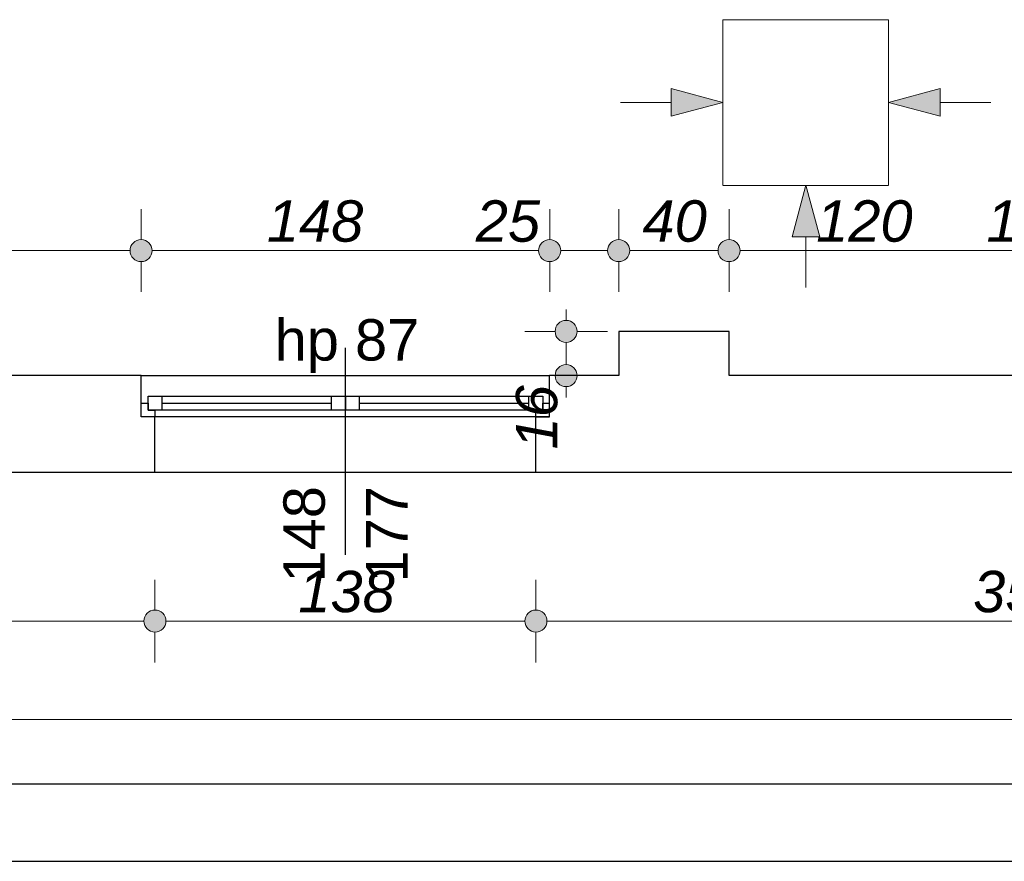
# Model space of a CAD drawing. Header units: millimetres. Extents: x -170998 to -45998, y 10557 to 52557.
# Tile 28 of 92: x -113658 to -110091, y 14639 to 17689. Entities that reach past the tile are written whole.
import ezdxf

# ---------------------------------------------------------------- set-up
doc = ezdxf.new("R2010")
doc.units = ezdxf.units.MM
doc.header["$MEASUREMENT"] = 0
doc.linetypes.add('Wipeout_Contour', pattern=[1000, 0, -1000])
for name, color, linetype in [('Linia', 7, 'Continuous'), ('Obiekt', 7, 'Continuous'), ('Okno', 7, 'Continuous'), ('Strop', 7, 'Continuous'), ('Słup', 7, 'Continuous'), ('Wymiary', 7, 'Continuous'), ('Ściana', 7, 'Continuous')]:
    doc.layers.add(name, color=color, linetype=linetype)
doc.styles.add('Arial', font='txt')
doc.dimstyles.new('GENERATED_STYLE__1', dxfattribs={"dimtxt": 150, "dimasz": 152, "dimexe": 0.18, "dimexo": 0, "dimgap": 0.09, "dimtad": 1, "dimtih": 1, "dimtoh": 1, "dimlfac": 0.1, "dimzin": 0, "dimdsep": 46, "dimtxsty": 'Arial', "dimblk": 'ARROWHEAD_11', "dimblk1": 'ARROWHEAD_11', "dimblk2": 'ARROWHEAD_11', "dimcen": 0.09, "dimclrd": 114, "dimclre": 114, "dimclrt": 114, "dimazin": 0, "dimtfac": 1, "dimtdec": 4, "dimtmove": 0, "dimatfit": 3, "dimfxl": 1, "dimtolj": 1, "dimtzin": 0, "dimarcsym": 0})
doc.dimstyles.new('GENERATED_STYLE__2', dxfattribs={"dimtxt": 150, "dimasz": 152, "dimexe": 0.18, "dimexo": 0, "dimgap": 0.09, "dimtad": 1, "dimlfac": 0.1, "dimzin": 0, "dimdsep": 46, "dimtxsty": 'Arial', "dimblk": 'ARROWHEAD_11', "dimblk1": 'ARROWHEAD_11', "dimblk2": 'ARROWHEAD_11', "dimcen": 0.09, "dimclrd": 114, "dimclre": 114, "dimclrt": 114, "dimazin": 0, "dimtfac": 1, "dimtdec": 4, "dimtmove": 0, "dimatfit": 3, "dimfxl": 1, "dimtolj": 1, "dimtzin": 0, "dimarcsym": 0})

# ---------------------------------------------------------------- blocks, each defined once
blk = doc.blocks.new('*D89')
at = {"layer": 'Wymiary', "linetype": 'Continuous', "lineweight": 13}
for points in [[(-115228, 16852.2), (-115231.1, 16867.5), (-115239.7, 16880.5), (-115252.7, 16889.1), (-115268, 16892.2), (-115283.3, 16889.1), (-115296.3, 16880.5), (-115305, 16867.5), (-115308, 16852.2), (-115305, 16836.9), (-115296.3, 16823.9), (-115283.3, 16815.2), (-115268, 16812.2), (-115252.7, 16815.2), (-115239.7, 16823.9), (-115231.1, 16836.9)], [(-113178, 16852.2), (-113181.1, 16867.5), (-113189.7, 16880.5), (-113202.7, 16889.1), (-113218, 16892.2), (-113233.3, 16889.1), (-113246.3, 16880.5), (-113255, 16867.5), (-113258, 16852.2), (-113255, 16836.9), (-113246.3, 16823.9), (-113233.3, 16815.2), (-113218, 16812.2), (-113202.7, 16815.2), (-113189.7, 16823.9), (-113181.1, 16836.9)]]:
    blk.add_hatch(color=114, dxfattribs=at).paths.add_polyline_path(points)
at = {"layer": 'Wymiary', "color": 114, "lineweight": 13}
for p, q in [((-115268, 16892.2), (-115268, 17002.2)), ((-113218, 16892.2), (-113218, 17002.2)), ((-115228, 16852.2), (-113258, 16852.2)), ((-115268, 16702.2), (-115268, 16812.2)), ((-113218, 16702.2), (-113218, 16812.2))]:
    blk.add_line(p, q, dxfattribs=at)
for centre in [(-115268, 16852.2), (-113218, 16852.2)]:
    blk.add_circle(centre, 40, dxfattribs=at)
at = {"layer": 'Wymiary', "color": 114, "lineweight": 13, "insert": (-114413.8, 16882.2), "char_height": 150, "attachment_point": 7, "style": 'Arial'}
blk.add_mtext('\\A1;{\\fArial|b0|i1|c238|p38;205}', dxfattribs=at)
blk = doc.blocks.new('ARROWHEAD_11')
at = {"color": 0, "linetype": 'Continuous', "lineweight": 0}
blk.add_line((0, 0), (-1, 0), dxfattribs=at)
at = {"color": 0, "linetype": 'Continuous', "lineweight": 0, "const_width": 0.25, "flags": 128}
blk.add_lwpolyline([(-0.125, 0, 1), (0.125, 0, 1)], format="xyb", close=True, dxfattribs=at)
blk = doc.blocks.new('*D90')
at = {"layer": 'Wymiary', "linetype": 'Continuous', "lineweight": 13}
for points in [[(-113178, 16852.2), (-113181.1, 16867.5), (-113189.7, 16880.5), (-113202.7, 16889.1), (-113218, 16892.2), (-113233.3, 16889.1), (-113246.3, 16880.5), (-113255, 16867.5), (-113258, 16852.2), (-113255, 16836.9), (-113246.3, 16823.9), (-113233.3, 16815.2), (-113218, 16812.2), (-113202.7, 16815.2), (-113189.7, 16823.9), (-113181.1, 16836.9)], [(-111698, 16852.2), (-111701.1, 16867.5), (-111709.7, 16880.5), (-111722.7, 16889.1), (-111738, 16892.2), (-111753.3, 16889.1), (-111766.3, 16880.5), (-111775, 16867.5), (-111778, 16852.2), (-111775, 16836.9), (-111766.3, 16823.9), (-111753.3, 16815.2), (-111738, 16812.2), (-111722.7, 16815.2), (-111709.7, 16823.9), (-111701.1, 16836.9)]]:
    blk.add_hatch(color=114, dxfattribs=at).paths.add_polyline_path(points)
at = {"layer": 'Wymiary', "color": 114, "lineweight": 13}
for p, q in [((-113218, 16892.2), (-113218, 17002.2)), ((-111738, 16892.2), (-111738, 17002.2)), ((-113178, 16852.2), (-111778, 16852.2)), ((-113218, 16702.2), (-113218, 16812.2)), ((-111738, 16702.2), (-111738, 16812.2))]:
    blk.add_line(p, q, dxfattribs=at)
for centre in [(-113218, 16852.2), (-111738, 16852.2)]:
    blk.add_circle(centre, 40, dxfattribs=at)
at = {"layer": 'Wymiary', "color": 114, "lineweight": 13, "char_height": 150, "attachment_point": 7, "style": 'Arial'}
for s, insert in [('\\A1;{\\fArial|b0|i1|c238|p38;148}', (-112762.6, 16882.2)), ('\\A1;{\\fArial|b0|i1|c238|p38;25}', (-112005.7, 16882.2))]:
    blk.add_mtext(s, dxfattribs=dict(at, insert=insert))
blk = doc.blocks.new('*D91')
at = {"layer": 'Wymiary', "linetype": 'Continuous', "lineweight": 13}
for points in [[(-111698, 16852.2), (-111701.1, 16867.5), (-111709.7, 16880.5), (-111722.7, 16889.1), (-111738, 16892.2), (-111753.3, 16889.1), (-111766.3, 16880.5), (-111775, 16867.5), (-111778, 16852.2), (-111775, 16836.9), (-111766.3, 16823.9), (-111753.3, 16815.2), (-111738, 16812.2), (-111722.7, 16815.2), (-111709.7, 16823.9), (-111701.1, 16836.9)], [(-111448, 16852.2), (-111451.1, 16867.5), (-111459.7, 16880.5), (-111472.7, 16889.1), (-111488, 16892.2), (-111503.3, 16889.1), (-111516.3, 16880.5), (-111525, 16867.5), (-111528, 16852.2), (-111525, 16836.9), (-111516.3, 16823.9), (-111503.3, 16815.2), (-111488, 16812.2), (-111472.7, 16815.2), (-111459.7, 16823.9), (-111451.1, 16836.9)]]:
    blk.add_hatch(color=114, dxfattribs=at).paths.add_polyline_path(points)
at = {"layer": 'Wymiary', "color": 114, "lineweight": 13}
for p, q in [((-111738, 16892.2), (-111738, 17002.2)), ((-111488, 16892.2), (-111488, 17002.2)), ((-111698, 16852.2), (-111528, 16852.2)), ((-111738, 16702.2), (-111738, 16812.2)), ((-111488, 16702.2), (-111488, 16812.2))]:
    blk.add_line(p, q, dxfattribs=at)
for centre in [(-111738, 16852.2), (-111488, 16852.2)]:
    blk.add_circle(centre, 40, dxfattribs=at)
blk = doc.blocks.new('*D92')
at = {"layer": 'Wymiary', "linetype": 'Continuous', "lineweight": 13}
for points in [[(-111448, 16852.2), (-111451.1, 16867.5), (-111459.7, 16880.5), (-111472.7, 16889.1), (-111488, 16892.2), (-111503.3, 16889.1), (-111516.3, 16880.5), (-111525, 16867.5), (-111528, 16852.2), (-111525, 16836.9), (-111516.3, 16823.9), (-111503.3, 16815.2), (-111488, 16812.2), (-111472.7, 16815.2), (-111459.7, 16823.9), (-111451.1, 16836.9)], [(-111048, 16852.2), (-111051.1, 16867.5), (-111059.7, 16880.5), (-111072.7, 16889.1), (-111088, 16892.2), (-111103.3, 16889.1), (-111116.3, 16880.5), (-111125, 16867.5), (-111128, 16852.2), (-111125, 16836.9), (-111116.3, 16823.9), (-111103.3, 16815.2), (-111088, 16812.2), (-111072.7, 16815.2), (-111059.7, 16823.9), (-111051.1, 16836.9)]]:
    blk.add_hatch(color=114, dxfattribs=at).paths.add_polyline_path(points)
at = {"layer": 'Wymiary', "color": 114, "lineweight": 13}
for p, q in [((-111488, 16892.2), (-111488, 17002.2)), ((-111088, 16892.2), (-111088, 17002.2)), ((-111448, 16852.2), (-111128, 16852.2)), ((-111488, 16702.2), (-111488, 16812.2)), ((-111088, 16702.2), (-111088, 16812.2))]:
    blk.add_line(p, q, dxfattribs=at)
for centre in [(-111488, 16852.2), (-111088, 16852.2)]:
    blk.add_circle(centre, 40, dxfattribs=at)
at = {"layer": 'Wymiary', "color": 114, "lineweight": 13, "insert": (-111401.8, 16882.2), "char_height": 150, "attachment_point": 7, "style": 'Arial'}
blk.add_mtext('\\A1;{\\fArial|b0|i1|c238|p38;40}', dxfattribs=at)
blk = doc.blocks.new('*D93')
at = {"layer": 'Wymiary', "linetype": 'Continuous', "lineweight": 13}
for points in [[(-111048, 16852.2), (-111051.1, 16867.5), (-111059.7, 16880.5), (-111072.7, 16889.1), (-111088, 16892.2), (-111103.3, 16889.1), (-111116.3, 16880.5), (-111125, 16867.5), (-111128, 16852.2), (-111125, 16836.9), (-111116.3, 16823.9), (-111103.3, 16815.2), (-111088, 16812.2), (-111072.7, 16815.2), (-111059.7, 16823.9), (-111051.1, 16836.9)], [(-109848, 16852.2), (-109851.1, 16867.5), (-109859.7, 16880.5), (-109872.7, 16889.1), (-109888, 16892.2), (-109903.3, 16889.1), (-109916.3, 16880.5), (-109925, 16867.5), (-109928, 16852.2), (-109925, 16836.9), (-109916.3, 16823.9), (-109903.3, 16815.2), (-109888, 16812.2), (-109872.7, 16815.2), (-109859.7, 16823.9), (-109851.1, 16836.9)]]:
    blk.add_hatch(color=114, dxfattribs=at).paths.add_polyline_path(points)
at = {"layer": 'Wymiary', "color": 114, "lineweight": 13}
for p, q in [((-111088, 16892.2), (-111088, 17002.2)), ((-109888, 16892.2), (-109888, 17002.2)), ((-111048, 16852.2), (-109928, 16852.2)), ((-111088, 16702.2), (-111088, 16812.2)), ((-109888, 16702.2), (-109888, 16812.2))]:
    blk.add_line(p, q, dxfattribs=at)
for centre in [(-111088, 16852.2), (-109888, 16852.2)]:
    blk.add_circle(centre, 40, dxfattribs=at)
at = {"layer": 'Wymiary', "color": 114, "lineweight": 13, "char_height": 150, "attachment_point": 7, "style": 'Arial'}
for s, insert in [('\\A1;{\\fArial|b0|i1|c238|p38;120}', (-110772.6, 16882.2)), ('\\A1;{\\fArial|b0|i1|c238|p38;15}', (-110155.7, 16882.2))]:
    blk.add_mtext(s, dxfattribs=dict(at, insert=insert))
blk = doc.blocks.new('*D648')
at = {"layer": 'Wymiary', "linetype": 'Continuous', "lineweight": 13}
for points in [[(-111638.3, 16559.3), (-111641.3, 16574.6), (-111650, 16587.6), (-111663, 16596.3), (-111678.3, 16599.3), (-111693.6, 16596.3), (-111706.6, 16587.6), (-111715.3, 16574.6), (-111718.3, 16559.3), (-111715.3, 16544), (-111706.6, 16531), (-111693.6, 16522.4), (-111678.3, 16519.3), (-111663, 16522.4), (-111650, 16531), (-111641.3, 16544)], [(-111638.3, 16399.3), (-111641.3, 16414.6), (-111650, 16427.6), (-111663, 16436.3), (-111678.3, 16439.3), (-111693.6, 16436.3), (-111706.6, 16427.6), (-111715.3, 16414.6), (-111718.3, 16399.3), (-111715.3, 16384), (-111706.6, 16371), (-111693.6, 16362.4), (-111678.3, 16359.3), (-111663, 16362.4), (-111650, 16371), (-111641.3, 16384)]]:
    blk.add_hatch(color=114, dxfattribs=at).paths.add_polyline_path(points)
at = {"layer": 'Wymiary', "color": 114, "lineweight": 13}
for p, q in [((-111678.3, 16599.3), (-111678.3, 16639.3)), ((-111718.3, 16559.3), (-111828.3, 16559.3)), ((-111528.3, 16559.3), (-111638.3, 16559.3)), ((-111678.3, 16439.3), (-111678.3, 16519.3)), ((-111718.3, 16399.3), (-111828.3, 16399.3)), ((-111528.3, 16399.3), (-111638.3, 16399.3)), ((-111678.3, 16319.3), (-111678.3, 16359.3))]:
    blk.add_line(p, q, dxfattribs=at)
for centre in [(-111678.3, 16559.3), (-111678.3, 16399.3)]:
    blk.add_circle(centre, 40, dxfattribs=at)
at = {"layer": 'Wymiary', "color": 114, "lineweight": 13, "insert": (-111708.3, 16131.7), "char_height": 150, "attachment_point": 7, "rotation": 90, "style": 'Arial'}
blk.add_mtext('\\A1;{\\fArial|b0|i1|c238|p38;16}', dxfattribs=at)
blk = doc.blocks.new('*D701')
at = {"layer": 'Wymiary', "linetype": 'Continuous', "lineweight": 13}
for points in [[(-116648, 15509.7), (-116651.1, 15525), (-116659.7, 15538), (-116672.7, 15546.7), (-116688, 15549.7), (-116703.3, 15546.7), (-116716.3, 15538), (-116725, 15525), (-116728, 15509.7), (-116725, 15494.4), (-116716.3, 15481.4), (-116703.3, 15472.7), (-116688, 15469.7), (-116672.7, 15472.7), (-116659.7, 15481.4), (-116651.1, 15494.4)], [(-113128, 15509.7), (-113131.1, 15525), (-113139.7, 15538), (-113152.7, 15546.7), (-113168, 15549.7), (-113183.3, 15546.7), (-113196.3, 15538), (-113205, 15525), (-113208, 15509.7), (-113205, 15494.4), (-113196.3, 15481.4), (-113183.3, 15472.7), (-113168, 15469.7), (-113152.7, 15472.7), (-113139.7, 15481.4), (-113131.1, 15494.4)]]:
    blk.add_hatch(color=114, dxfattribs=at).paths.add_polyline_path(points)
at = {"layer": 'Wymiary', "color": 114, "lineweight": 13}
for p, q in [((-116688, 15549.7), (-116688, 15659.7)), ((-113168, 15549.7), (-113168, 15659.7)), ((-116648, 15509.7), (-113208, 15509.7)), ((-116688, 15359.7), (-116688, 15469.7)), ((-113168, 15359.7), (-113168, 15469.7))]:
    blk.add_line(p, q, dxfattribs=at)
for centre in [(-116688, 15509.7), (-113168, 15509.7)]:
    blk.add_circle(centre, 40, dxfattribs=at)
at = {"layer": 'Wymiary', "color": 114, "lineweight": 13, "insert": (-115098.8, 15539.7), "char_height": 150, "attachment_point": 7, "style": 'Arial'}
blk.add_mtext('\\A1;{\\fArial|b0|i1|c238|p38;352}', dxfattribs=at)
blk = doc.blocks.new('*D702')
at = {"layer": 'Wymiary', "linetype": 'Continuous', "lineweight": 13}
for points in [[(-113128, 15509.7), (-113131.1, 15525), (-113139.7, 15538), (-113152.7, 15546.7), (-113168, 15549.7), (-113183.3, 15546.7), (-113196.3, 15538), (-113205, 15525), (-113208, 15509.7), (-113205, 15494.4), (-113196.3, 15481.4), (-113183.3, 15472.7), (-113168, 15469.7), (-113152.7, 15472.7), (-113139.7, 15481.4), (-113131.1, 15494.4)], [(-111748, 15509.7), (-111751.1, 15525), (-111759.7, 15538), (-111772.7, 15546.7), (-111788, 15549.7), (-111803.3, 15546.7), (-111816.3, 15538), (-111825, 15525), (-111828, 15509.7), (-111825, 15494.4), (-111816.3, 15481.4), (-111803.3, 15472.7), (-111788, 15469.7), (-111772.7, 15472.7), (-111759.7, 15481.4), (-111751.1, 15494.4)]]:
    blk.add_hatch(color=114, dxfattribs=at).paths.add_polyline_path(points)
at = {"layer": 'Wymiary', "color": 114, "lineweight": 13}
for p, q in [((-113168, 15549.7), (-113168, 15659.7)), ((-111788, 15549.7), (-111788, 15659.7)), ((-113128, 15509.7), (-111828, 15509.7)), ((-113168, 15359.7), (-113168, 15469.7)), ((-111788, 15359.7), (-111788, 15469.7))]:
    blk.add_line(p, q, dxfattribs=at)
for centre in [(-113168, 15509.7), (-111788, 15509.7)]:
    blk.add_circle(centre, 40, dxfattribs=at)
at = {"layer": 'Wymiary', "color": 114, "lineweight": 13, "insert": (-112648.8, 15539.7), "char_height": 150, "attachment_point": 7, "style": 'Arial'}
blk.add_mtext('\\A1;{\\fArial|b0|i1|c238|p38;138}', dxfattribs=at)
blk = doc.blocks.new('*D703')
at = {"layer": 'Wymiary', "linetype": 'Continuous', "lineweight": 13}
for points in [[(-111748, 15509.7), (-111751.1, 15525), (-111759.7, 15538), (-111772.7, 15546.7), (-111788, 15549.7), (-111803.3, 15546.7), (-111816.3, 15538), (-111825, 15525), (-111828, 15509.7), (-111825, 15494.4), (-111816.3, 15481.4), (-111803.3, 15472.7), (-111788, 15469.7), (-111772.7, 15472.7), (-111759.7, 15481.4), (-111751.1, 15494.4)], [(-108238, 15509.7), (-108241.1, 15525), (-108249.7, 15538), (-108262.7, 15546.7), (-108278, 15549.7), (-108293.3, 15546.7), (-108306.3, 15538), (-108315, 15525), (-108318, 15509.7), (-108315, 15494.4), (-108306.3, 15481.4), (-108293.3, 15472.7), (-108278, 15469.7), (-108262.7, 15472.7), (-108249.7, 15481.4), (-108241.1, 15494.4)]]:
    blk.add_hatch(color=114, dxfattribs=at).paths.add_polyline_path(points)
at = {"layer": 'Wymiary', "color": 114, "lineweight": 13}
for p, q in [((-111788, 15549.7), (-111788, 15659.7)), ((-108278, 15549.7), (-108278, 15659.7)), ((-111748, 15509.7), (-108318, 15509.7)), ((-111788, 15359.7), (-111788, 15469.7)), ((-108278, 15359.7), (-108278, 15469.7))]:
    blk.add_line(p, q, dxfattribs=at)
for centre in [(-111788, 15509.7), (-108278, 15509.7)]:
    blk.add_circle(centre, 40, dxfattribs=at)
at = {"layer": 'Wymiary', "color": 114, "lineweight": 13, "insert": (-110203.8, 15539.7), "char_height": 150, "attachment_point": 7, "style": 'Arial'}
blk.add_mtext('\\A1;{\\fArial|b0|i1|c238|p38;351}', dxfattribs=at)
blk = doc.blocks.new('*D717')
at = {"layer": 'Wymiary', "linetype": 'Continuous', "lineweight": 13}
for points in [[(-140218, 15152.7), (-140221.1, 15168.1), (-140229.7, 15181), (-140242.7, 15189.7), (-140258, 15192.7), (-140273.3, 15189.7), (-140286.3, 15181), (-140295, 15168.1), (-140298, 15152.7), (-140295, 15137.4), (-140286.3, 15124.5), (-140273.3, 15115.8), (-140258, 15112.7), (-140242.7, 15115.8), (-140229.7, 15124.5), (-140221.1, 15137.4)], [(-67518, 15152.7), (-67521, 15168.1), (-67529.7, 15181), (-67542.7, 15189.7), (-67558, 15192.7), (-67573.3, 15189.7), (-67586.3, 15181), (-67594.9, 15168.1), (-67598, 15152.7), (-67594.9, 15137.4), (-67586.3, 15124.5), (-67573.3, 15115.8), (-67558, 15112.7), (-67542.7, 15115.8), (-67529.7, 15124.5), (-67521, 15137.4)]]:
    blk.add_hatch(color=114, dxfattribs=at).paths.add_polyline_path(points)
at = {"layer": 'Wymiary', "color": 114, "lineweight": 13}
for p, q in [((-140258, 15192.7), (-140258, 15302.7)), ((-67558, 15192.7), (-67558, 15302.7)), ((-140338, 15152.7), (-140298, 15152.7)), ((-140218, 15152.7), (-67598, 15152.7)), ((-67518, 15152.7), (-67478, 15152.7)), ((-140258, 15002.7), (-140258, 15112.7)), ((-67558, 15002.7), (-67558, 15112.7))]:
    blk.add_line(p, q, dxfattribs=at)
for centre in [(-140258, 15152.7), (-67558, 15152.7)]:
    blk.add_circle(centre, 40, dxfattribs=at)
at = {"layer": 'Wymiary', "color": 114, "lineweight": 13, "insert": (-104307.1, 15182.7), "char_height": 150, "attachment_point": 7, "style": 'Arial'}
blk.add_mtext('\\A1;{\\fArial|b0|i1|c238|p38;7\xa0270,01}', dxfattribs=at)

msp = doc.modelspace()

# ---------------------------------------------------------------- hatches: boundary and pattern name
at = {"layer": 'Linia', "linetype": 'Continuous', "lineweight": 13}
for points in [[(-111111.201, 17389.012), (-111297.803, 17439.012), (-111297.803, 17339.012)], [(-110510.401, 17389.012), (-110323.798, 17339.012), (-110323.798, 17439.012)], [(-110810, 17089.012), (-110859.751, 16902.343), (-110759.752, 16902.476)]]:
    msp.add_hatch(color=150, dxfattribs=at).paths.add_polyline_path(points)

# ---------------------------------------------------------------- linework, layer by layer
at = {"layer": 'Linia', "color": 150, "lineweight": 13}
for p, q in [((-110510.401, 17688.612), (-111110.401, 17688.612)), ((-111110.401, 17688.612), (-111110.401, 17089.412)), ((-110510.401, 17089.412), (-110510.401, 17688.612)), ((-111111.201, 17389.012), (-111297.803, 17439.012)), ((-111297.803, 17339.012), (-111297.803, 17439.012)), ((-110510.401, 17389.012), (-110323.798, 17439.012)), ((-110323.798, 17439.012), (-110323.798, 17339.012)), ((-111481.576, 17389.012), (-111297.803, 17389.012)), ((-111111.201, 17389.012), (-111297.803, 17339.012)), ((-110510.401, 17389.012), (-110323.798, 17339.012)), ((-110140.026, 17389.012), (-110323.798, 17389.012)), ((-111110.401, 17088.612), (-110510.401, 17088.612)), ((-110810, 17089.012), (-110859.751, 16902.343)), ((-110810, 17089.012), (-110759.752, 16902.476)), ((-110759.752, 16902.476), (-110859.751, 16902.343)), ((-110809.506, 16718.637), (-110809.752, 16902.41))]:
    msp.add_line(p, q, dxfattribs=at)
at = {"layer": 'Obiekt'}
msp.add_line((-112478.019, 15749.32), (-112478.019, 16499.32), dxfattribs=at)
at = {"layer": 'Okno'}
for p, q in [((-113218.019, 16399.32), (-111738.019, 16399.32)), ((-113193.019, 16324.32), (-113143.019, 16324.32)), ((-113193.019, 16274.32), (-113193.019, 16324.32)), ((-113143.019, 16324.32), (-112528.019, 16324.32)), ((-113143.019, 16324.32), (-113143.019, 16274.32)), ((-113143.019, 16324.32), (-112528.019, 16324.32)), ((-112528.019, 16274.32), (-112528.019, 16324.32)), ((-112528.019, 16324.32), (-112478.019, 16324.32)), ((-112478.019, 16324.32), (-112478.019, 16274.32)), ((-112478.019, 16324.32), (-112428.019, 16324.32)), ((-112478.019, 16274.32), (-112478.019, 16324.32)), ((-112428.019, 16324.32), (-111813.019, 16324.32)), ((-112428.019, 16324.32), (-112428.019, 16274.32)), ((-112428.019, 16324.32), (-111813.019, 16324.32)), ((-111813.019, 16274.32), (-111813.019, 16324.32)), ((-111813.019, 16324.32), (-111763.019, 16324.32)), ((-111763.019, 16324.32), (-111763.019, 16274.32)), ((-113218.019, 16299.32), (-113193.019, 16299.32)), ((-113218.019, 16249.32), (-113218.019, 16299.32)), ((-113193.019, 16299.32), (-113193.019, 16274.32)), ((-113193.019, 16274.32), (-113168.019, 16274.32)), ((-113143.019, 16274.32), (-113193.019, 16274.32)), ((-113168.019, 16274.32), (-113168.019, 16249.32)), ((-113143.019, 16299.32), (-112528.019, 16299.32)), ((-112528.019, 16274.32), (-113143.019, 16274.32)), ((-112478.019, 16274.32), (-112528.019, 16274.32)), ((-112428.019, 16274.32), (-112478.019, 16274.32)), ((-112428.019, 16299.32), (-111813.019, 16299.32)), ((-111813.019, 16274.32), (-112428.019, 16274.32)), ((-111763.019, 16274.32), (-111813.019, 16274.32)), ((-111788.019, 16249.32), (-111788.019, 16274.32)), ((-111788.019, 16274.32), (-111763.019, 16274.32)), ((-111763.019, 16274.32), (-111763.019, 16299.32)), ((-111763.019, 16299.32), (-111738.019, 16299.32)), ((-111738.019, 16249.32), (-111738.019, 16299.32)), ((-113168.019, 16249.32), (-113218.019, 16249.32)), ((-113168.019, 16249.32), (-113218.019, 16249.32)), ((-112478.019, 16249.32), (-113168.019, 16249.32)), ((-111788.019, 16249.32), (-112478.019, 16249.32)), ((-111738.019, 16249.32), (-111788.019, 16249.32)), ((-111788.019, 16249.32), (-111738.019, 16249.32)), ((-113168.019, 16049.32), (-111788.019, 16049.32))]:
    msp.add_line(p, q, dxfattribs=at)
at = {"layer": 'Strop', "flags": 128}
msp.add_lwpolyline([(-96528.019, 14639.32), (-140258.019, 14639.32), (-141547.974, 14639.32), (-141547.974, 16204.96), (-158346.468, 31536.991), (-159768.887, 29978.522), (-165456.021, 35169.185), (-162779.93, 38101.664), (-160850.538, 36340.703), (-154498.018, 36340.703), (-154498.018, 42361.953, -0.00002607), (-154486.563, 42364.139, -0.04841545), (-132966.516, 44343.261, -0.0060186), (-130274.231, 44297.262), (-126000.282, 44095.254, -0.00045657), (-125806.601, 44084.047, -0.01791801), (-118229.318, 43365.515, -0.00776908), (-114963.359, 42885.553), (-114963.364, 42885.522, -0.034913), (-97147.904, 38702.246, -0.03139835)], format="xyb", dxfattribs=at)
at = {"layer": 'Słup'}
for p, q in [((-111488.019, 16559.32), (-111488.019, 16399.32)), ((-111088.019, 16559.32), (-111488.019, 16559.32)), ((-111088.019, 16399.32), (-111088.019, 16559.32))]:
    msp.add_line(p, q, dxfattribs=at)
at = {"layer": 'Ściana'}
for p, q in [((-113218.019, 16299.32), (-113218.019, 16399.32)), ((-111738.019, 16299.32), (-111738.019, 16399.32)), ((-113218.019, 16249.32), (-113218.019, 16299.32)), ((-111738.019, 16249.32), (-111738.019, 16299.32)), ((-113168.019, 16249.32), (-113218.019, 16249.32)), ((-113168.019, 16049.32), (-113168.019, 16249.32)), ((-111788.019, 16049.32), (-111788.019, 16249.32)), ((-111788.019, 16249.32), (-111738.019, 16249.32))]:
    msp.add_line(p, q, dxfattribs=at)
at = {"layer": 'Ściana', "flags": 128}
for points in [[(-113218.019, 16399.32), (-115268.019, 16399.32)], [(-111488.019, 16399.32), (-111738.019, 16399.32)], [(-109888.019, 16399.32), (-111088.019, 16399.32)], [(-116688.019, 16049.32), (-113168.019, 16049.32)], [(-111788.019, 16049.32), (-108278.019, 16049.32)]]:
    msp.add_lwpolyline(points, dxfattribs=at)

# ---------------------------------------------------------------- texts
at = {"layer": 'Obiekt', "insert": (-112734.476, 16408.486), "char_height": 150, "attachment_point": 7, "style": 'Arial'}
msp.add_mtext('\\A1;{\\fArial|b0|i0|c238|p38;hp 87}', dxfattribs=at)
at = {"layer": 'Obiekt', "char_height": 150, "attachment_point": 7, "rotation": 90, "style": 'Arial'}
for s, insert in [('\\A1;{\\fArial|b0|i0|c238|p38;148}', (-112550.55, 15649.32)), ('\\A1;{\\fArial|b0|i0|c238|p38;177}', (-112253.019, 15649.32))]:
    msp.add_mtext(s, dxfattribs=dict(at, insert=insert))

# ---------------------------------------------------------------- dimensions: what is measured, and where the dimension line sits
at = {"layer": 'Wymiary', "color": 114, "lineweight": 13}
for base, p1, p2, picture, middle in [((-113218.019, 16852.188), (-115268.019, 16539.32), (-113218.019, 16399.32), '*D89', (-114243.019, 16957.188)), ((-111738.019, 16852.188), (-113218.019, 16399.32), (-111738.019, 16399.32), '*D90', (-112591.848, 16957.188)), ((-111088.019, 16852.188), (-111488.019, 16559.32), (-111088.019, 16559.32), '*D92', (-111288.019, 16957.188)), ((-109888.019, 16852.188), (-111088.019, 16559.32), (-109888.019, 16399.32), '*D93', (-110601.848, 16957.188)), ((-111488.019, 16852.188), (-111738.019, 16399.32), (-111488.019, 16559.32), '*D91', (-111891.848, 16957.188)), ((-113168.019, 15509.705), (-116688.019, 16049.32), (-113168.019, 16049.32), '*D701', (-114928.019, 15614.705)), ((-111788.019, 15509.705), (-113168.019, 16049.32), (-111788.019, 16049.32), '*D702', (-112478.019, 15614.705)), ((-108278.019, 15509.705), (-111788.019, 16049.32), (-108278.019, 16049.32), '*D703', (-110033.019, 15614.705))]:
    dim = msp.add_linear_dim(base=base, p1=p1, p2=p2, dimstyle='GENERATED_STYLE__1', dxfattribs=at)
    dim.commit()
    dim.dimension.update_dxf_attribs({"geometry": picture, "text_midpoint": middle, "dimtype": 160})
dim = msp.add_linear_dim(base=(-111678.296, 16559.32), p1=(-111488.019, 16399.32), p2=(-111488.019, 16559.32), angle=90, dimstyle='GENERATED_STYLE__2', dxfattribs=at)
dim.commit()
dim.dimension.update_dxf_attribs({"geometry": '*D648', "text_midpoint": (-111783.296, 16245.491), "dimtype": 160, "text_rotation": 90})

# ---------------------------------------------------------------- next in the draw order: wipeouts: each hides what was drawn before it
at = {"color": 254, "linetype": 'Wipeout_Contour', "lineweight": 0, "ltscale": 477383.047514}
msp.add_wipeout([(-96878.019, 14919.32), (-139918.019, 14919.32), (-140258.019, 14639.32), (-96528.019, 14639.32)], dxfattribs=at).dxf.layer = 'Ściana'

# ---------------------------------------------------------------- next in the draw order: linework, layer by layer
at = {"layer": 'Ściana', "flags": 128}
for points in [[(-96878.019, 14919.32), (-139918.019, 14919.32)], [(-140258.019, 14639.32), (-96528.019, 14639.32)]]:
    msp.add_lwpolyline(points, dxfattribs=at)

# ---------------------------------------------------------------- next in the draw order: dimensions: what is measured, and where the dimension line sits
at = {"layer": 'Wymiary', "color": 114, "lineweight": 13}
dim = msp.add_linear_dim(base=(-67557.968, 15152.749), p1=(-140258.019, 14639.32), p2=(-67557.968, 20909.241), dimstyle='GENERATED_STYLE__1', dxfattribs=at)
dim.commit()
dim.dimension.update_dxf_attribs({"geometry": '*D717', "text_midpoint": (-103907.994, 15257.749), "dimtype": 160})

doc.saveas('drawing.dxf')
